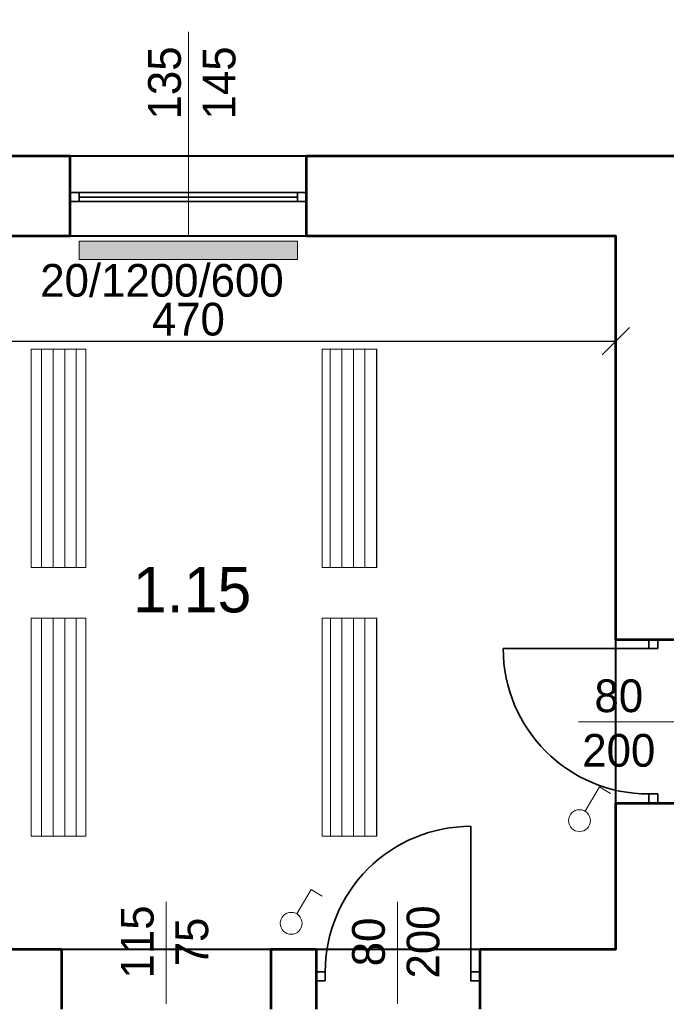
# Model space of a CAD drawing. Header units: millimetres. Extents: x 410204 to 467463, y -88400 to -47908.
# Tile 13 of 30: x 461442 to 461798, y -52045 to -51504. Entities that reach past the tile are written whole.
import ezdxf
from ezdxf.enums import TextEntityAlignment as Align

# ---------------------------------------------------------------- set-up
doc = ezdxf.new("R2010")
doc.units = ezdxf.units.MM
doc.linetypes.add('ACAD_ISO03W100', pattern=[30, 12, -18])
for name, color, linetype, lineweight in [('Apow', 1, 'Continuous', 40), ('drzwi', 53, 'Continuous', 35), ('gniazdo', 4, 'Continuous', 18), ('grzejnik', 20, 'Continuous', 18), ('okno', 211, 'Continuous', 35), ('opis', 47, 'Continuous', 18), ('opis powierzchnie', 10, 'Continuous', 18), ('oświetlenie', 40, 'Continuous', 18), ('przerywana', 120, 'ACAD_ISO03W100', 9), ('widok', 136, 'Continuous', 18), ('ściany', 21, 'Continuous', 53)]:
    doc.layers.add(name, color=color, linetype=linetype, lineweight=lineweight)
doc.layers.add('wymiary wewn', color=151, linetype='Continuous')
doc.layers.add('wymiary zewn', color=82, linetype='Continuous')
doc.dimstyles.new('1 100', dxfattribs={"dimtxt": 18, "dimasz": 15, "dimexe": 18, "dimexo": 0.0625, "dimgap": 3, "dimtad": 1, "dimdec": 0, "dimzin": 0, "dimdsep": 46, "dimtxsty": 'Standard', "dimblk": 'OBLIQUE', "dimcen": 0.09, "dimadec": 0, "dimazin": 0, "dimtfac": 1, "dimtdec": 0, "dimtofl": 0, "dimtmove": 0, "dimatfit": 3, "dimldrblk": 'OBLIQUE', "dimfxl": 15, "dimfxlon": 1, "dimtolj": 1, "dimtzin": 0, "dimarcsym": 0})

# ---------------------------------------------------------------- blocks, each defined once
blk = doc.blocks.new('_Oblique')
at = {"color": 0, "linetype": 'ByBlock', "lineweight": -2}
blk.add_line((-0.5, -0.5), (0.5, 0.5), dxfattribs=at)
blk = doc.blocks.new('*D15868')
at = {"layer": 'Defpoints', "color": 0}
for p in [(461770.19, -51622.62), (461374.23, -52014.62), (461770.19, -52014.62)]:
    blk.add_point(p, dxfattribs=at)
at = {"layer": 'wymiary wewn', "color": 0, "lineweight": -2}
for p, q in [((461389.23, -51622.62), (461356.23, -51622.62)), ((461374.23, -51622.62), (461374.23, -52014.62)), ((461389.23, -52014.62), (461356.23, -52014.62))]:
    blk.add_line(p, q, dxfattribs=at)
at = {"layer": 'wymiary wewn', "color": 0, "linetype": 'ByBlock', "lineweight": -2, "xscale": 15, "yscale": 15, "zscale": 15}
for p, rotation in [((461374.23, -51622.62), 90), ((461374.23, -52014.62), 270)]:
    blk.add_blockref('_Oblique', p, dxfattribs=dict(at, rotation=rotation))
at = {"layer": 'wymiary wewn', "color": 0, "insert": (461362.23, -51818.62), "char_height": 18, "attachment_point": 5, "rotation": 90}
blk.add_mtext('\\A1;392', dxfattribs=at)
blk = doc.blocks.new('*D15871')
at = {"layer": 'Defpoints', "color": 0}
for p in [(461300.19, -51622.62), (461770.19, -51622.62), (461770.19, -51680.32)]:
    blk.add_point(p, dxfattribs=at)
at = {"layer": 'wymiary wewn', "color": 0, "lineweight": -2}
for p, q in [((461300.19, -51665.32), (461300.19, -51698.32)), ((461770.19, -51665.32), (461770.19, -51698.32)), ((461300.19, -51680.32), (461770.19, -51680.32))]:
    blk.add_line(p, q, dxfattribs=at)
at = {"layer": 'wymiary wewn', "color": 0, "linetype": 'ByBlock', "lineweight": -2, "xscale": 15, "yscale": 15, "zscale": 15, "rotation": 180}
blk.add_blockref('_Oblique', (461300.19, -51680.32), dxfattribs=at)
at = {"layer": 'wymiary wewn', "color": 0, "linetype": 'ByBlock', "lineweight": -2, "xscale": 15, "yscale": 15, "zscale": 15}
blk.add_blockref('_Oblique', (461770.19, -51680.32), dxfattribs=at)
at = {"layer": 'wymiary wewn', "color": 0, "insert": (461535.19, -51668.32), "char_height": 18, "attachment_point": 5}
blk.add_mtext('\\A1;470', dxfattribs=at)
blk = doc.blocks.new('d80')
at = {"layer": 'drzwi'}
blk.add_line((4992.34, 681.03), (5072.34, 681.03), dxfattribs=at)
for points in [[(4987.34, 686.03), (4992.34, 686.03), (4992.34, 681.03), (4987.34, 681.03)], [(4987.34, 601.03), (4992.34, 601.03), (4992.34, 596.03), (4987.34, 596.03)]]:
    blk.add_lwpolyline(points, close=True, dxfattribs=at)
blk.add_arc((4992.34, 681.03), 80, 270, 0, dxfattribs=at)
blk = doc.blocks.new('świetlówka')
at = {"layer": 'oświetlenie', "transparency": 33554687}
h = blk.add_hatch(dxfattribs=at)
h.set_pattern_fill('ANSI31', color=256, scale=2, angle=45)
h.paths.add_polyline_path([(135304.26, -38767.84), (135304.26, -38887.84), (135334.26, -38887.84), (135334.26, -38767.84)])
at = {"layer": 'oświetlenie'}
blk.add_lwpolyline([(135304.26, -38767.84), (135334.26, -38767.84), (135334.26, -38887.84), (135304.26, -38887.84)], close=True, dxfattribs=at)
blk = doc.blocks.new('łącznik')
at = {"layer": 'gniazdo'}
for p, q in [((135306.82, -38673), (135314.71, -38659.62)), ((135314.71, -38659.62), (135320.74, -38663.17))]:
    blk.add_line(p, q, dxfattribs=at)
blk.add_circle((135303.77, -38678.17), 6, dxfattribs=at)
blk = doc.blocks.new('*D15943')
at = {"layer": 'Defpoints', "color": 0}
for p in [(461256.19, -51246.69), (461256.19, -51578.62), (462325.19, -51578.62)]:
    blk.add_point(p, dxfattribs=at)
at = {"layer": 'wymiary zewn', "color": 0, "lineweight": -2}
for p, q in [((461256.19, -51261.69), (461256.19, -51228.69)), ((462325.19, -51261.69), (462325.19, -51228.69)), ((462325.19, -51246.69), (461256.19, -51246.69))]:
    blk.add_line(p, q, dxfattribs=at)
at = {"layer": 'wymiary zewn', "color": 0, "linetype": 'ByBlock', "lineweight": -2, "xscale": 15, "yscale": 15, "zscale": 15, "rotation": 180}
blk.add_blockref('_Oblique', (461256.19, -51246.69), dxfattribs=at)
at = {"layer": 'wymiary zewn', "color": 0, "linetype": 'ByBlock', "lineweight": -2, "xscale": 15, "yscale": 15, "zscale": 15}
blk.add_blockref('_Oblique', (462325.19, -51246.69), dxfattribs=at)
at = {"layer": 'wymiary zewn', "color": 0, "insert": (461790.69, -51234.69), "char_height": 18, "attachment_point": 5}
blk.add_mtext('\\A1;1069', dxfattribs=at)
blk = doc.blocks.new('*D15947')
at = {"layer": 'Defpoints', "color": 0}
for p in [(461190.73, -51269.62), (462325.19, -51269.62), (461256.19, -51578.62)]:
    blk.add_point(p, dxfattribs=at)
at = {"layer": 'wymiary zewn', "color": 0, "lineweight": -2}
for p, q in [((461205.73, -51269.62), (461172.73, -51269.62)), ((461190.73, -51578.62), (461190.73, -51269.62)), ((461205.73, -51578.62), (461172.73, -51578.62))]:
    blk.add_line(p, q, dxfattribs=at)
at = {"layer": 'wymiary zewn', "color": 0, "linetype": 'ByBlock', "lineweight": -2, "xscale": 15, "yscale": 15, "zscale": 15}
for p, rotation in [((461190.73, -51269.62), 90), ((461190.73, -51578.62), 270)]:
    blk.add_blockref('_Oblique', p, dxfattribs=dict(at, rotation=rotation))
at = {"layer": 'wymiary zewn', "color": 0, "insert": (461178.73, -51424.12), "char_height": 18, "attachment_point": 5, "rotation": 90}
blk.add_mtext('\\A1;309', dxfattribs=at)

msp = doc.modelspace()

# ---------------------------------------------------------------- hatches: boundary and pattern name
at = {"layer": 'grzejnik', "transparency": 33554687}
h = msp.add_hatch(color=256, dxfattribs=at)
h.dxf.hatch_style = 1
h.paths.add_polyline_path([(461595.19, -51625.31), (461475.19, -51625.31), (461475.19, -51635.31), (461595.19, -51635.31)])

# ---------------------------------------------------------------- linework, layer by layer
at = {"layer": 'Apow'}
for points in [[(465253.19, -51578.62), (464180.19, -51578.62), (464180.19, -51578.62), (463887.19, -51578.62), (463887.19, -51578.62), (462626.19, -51578.62), (462626.19, -51269.62), (462325.19, -51269.62), (462325.19, -51578.62), (461256.19, -51578.62), (461256.19, -52729.62), (465253.19, -52729.62)], [(461344.19, -51974.62), (461344.19, -52014.62), (461770.19, -52014.62), (461770.19, -51622.62), (461300.19, -51622.62), (461300.19, -51974.62)]]:
    msp.add_lwpolyline(points, close=True, dxfattribs=at)
at = {"layer": 'grzejnik'}
msp.add_lwpolyline([(461595.19, -51625.31), (461595.19, -51635.31), (461475.19, -51635.31), (461475.19, -51625.31)], close=True, dxfattribs=at)
at = {"layer": 'okno'}
for p, q in [((461475.19, -51598.56), (461595.19, -51598.56)), ((461475.19, -51601.06), (461595.19, -51601.06)), ((461475.19, -51603.56), (461595.19, -51603.56))]:
    msp.add_line(p, q, dxfattribs=at)
for points in [[(461475.19, -51603.56), (461470.19, -51603.56), (461470.19, -51598.56), (461475.19, -51598.56)], [(461600.19, -51603.56), (461595.19, -51603.56), (461595.19, -51598.56), (461600.19, -51598.56)]]:
    msp.add_lwpolyline(points, close=True, dxfattribs=at)
at = {"layer": 'opis'}
for p, q in [((461535.19, -51622.62), (461535.19, -51510.17)), ((461805.97, -51889.63), (461749.75, -51889.63)), ((461522.97, -52044.74), (461522.97, -51988.51)), ((461650.11, -52044.74), (461650.11, -51988.51))]:
    msp.add_line(p, q, dxfattribs=at)
at = {"layer": 'widok'}
for p, q in [((461600.19, -51578.62), (461470.19, -51578.62)), ((461470.19, -51622.62), (461600.19, -51622.62)), ((461580.47, -52014.62), (461465.47, -52014.62))]:
    msp.add_line(p, q, dxfattribs=at)
at = {"layer": 'ściany'}
for p, q in [((461470.19, -51578.62), (461256.19, -51578.62)), ((461470.19, -51622.62), (461470.19, -51578.62)), ((461897.69, -51578.62), (461600.19, -51578.62)), ((461600.19, -51622.62), (461600.19, -51578.62)), ((461770.19, -51844.27), (461810.19, -51844.27)), ((461770.19, -51934.27), (461810.19, -51934.27)), ((461465.47, -52014.62), (461465.47, -52047.62)), ((461580.47, -52014.62), (461580.47, -52047.62)), ((461605.47, -52014.62), (461605.47, -52047.62)), ((461695.47, -52014.62), (461695.47, -52047.62))]:
    msp.add_line(p, q, dxfattribs=at)
for points in [[(461470.19, -51622.62), (461300.19, -51622.62), (461300.19, -51974.62), (461344.19, -51974.62), (461344.19, -52014.62), (461465.47, -52014.62)], [(461770.19, -51844.27), (461770.19, -51622.62), (461600.19, -51622.62)], [(461695.47, -52014.62), (461770.19, -52014.62), (461770.19, -51934.27)], [(461580.47, -52014.62), (461605.47, -52014.62)]]:
    msp.add_lwpolyline(points, dxfattribs=at)

# ---------------------------------------------------------------- block references
at = {"layer": 'gniazdo'}
for p in [(326446.49, -13265.76), (326287.98, -13322.23)]:
    msp.add_blockref('łącznik', p, dxfattribs=at)
at = {"layer": 'oświetlenie', "xscale": -1, "rotation": 180}
for p in [(326144.49, -90572.56), (326304.49, -90572.56)]:
    msp.add_blockref('świetlówka', p, dxfattribs=at)
at = {"layer": 'oświetlenie'}
for p in [(326144.49, -13064.68), (326304.49, -13064.68)]:
    msp.add_blockref('świetlówka', p, dxfattribs=at)
at = {"layer": 'przerywana', "xscale": -1}
for p, rotation in [((466780.64, -52530.3), 359.9999999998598), ((461009.44, -57019.4), 270)]:
    msp.add_blockref('d80', p, dxfattribs=dict(at, rotation=rotation))

# ---------------------------------------------------------------- texts
at = {"layer": 'grzejnik', "insert": (461453.74, -51637.86), "char_height": 18, "width": 258.0598, "attachment_point": 1}
msp.add_mtext('20/1200/600', dxfattribs=at)
at = {"layer": 'opis', "char_height": 18, "width": 54.8689, "rotation": 90}
for s, insert, attachment_point in [('135\\P145', (461513.05, -51558.39), 1), ('\\pxqc;115\\P75', (461546.33, -51983.21), 9), ('\\pxqc;80\\P200', (461673.47, -51983.21), 9)]:
    msp.add_mtext(s, dxfattribs=dict(at, insert=insert, attachment_point=attachment_point))
at = {"layer": 'opis', "insert": (461744.44, -51866.28), "char_height": 18, "width": 54.8689, "attachment_point": 1}
msp.add_mtext('\\pxqc;80\\P200', dxfattribs=at)
at = {"layer": 'opis powierzchnie'}
msp.add_text('1.15', height=25, dxfattribs=at).set_placement((461537.25, -51816.92), align=Align.MIDDLE_CENTER)

# ---------------------------------------------------------------- dimensions: what is measured, and where the dimension line sits
at = {"layer": 'wymiary wewn'}
dim = msp.add_linear_dim(base=(461374.23, -52014.62), p1=(461770.19, -51622.62), p2=(461770.19, -52014.62), angle=90, dimstyle='1 100', dxfattribs=at)
dim.commit()
dim.dimension.update_dxf_attribs({"geometry": '*D15868', "text_midpoint": (461362.23, -51818.62)})
dim = msp.add_linear_dim(base=(461770.19, -51680.32), p1=(461300.19, -51622.62), p2=(461770.19, -51622.62), dimstyle='1 100', dxfattribs=at)
dim.commit()
dim.dimension.update_dxf_attribs({"geometry": '*D15871', "text_midpoint": (461535.19, -51668.32)})
at = {"layer": 'wymiary zewn'}
dim = msp.add_linear_dim(base=(461256.19, -51246.69), p1=(462325.19, -51578.62), p2=(461256.19, -51578.62), dimstyle='1 100', dxfattribs=at)
dim.commit()
dim.dimension.update_dxf_attribs({"geometry": '*D15943', "text_midpoint": (461790.69, -51234.69)})
dim = msp.add_linear_dim(base=(461190.73, -51269.62), p1=(461256.19, -51578.62), p2=(462325.19, -51269.62), angle=90, dimstyle='1 100', override={"dimtmove": 1}, dxfattribs=at)
dim.commit()
dim.dimension.update_dxf_attribs({"geometry": '*D15947', "text_midpoint": (461178.73, -51424.12)})

doc.saveas('drawing.dxf')
